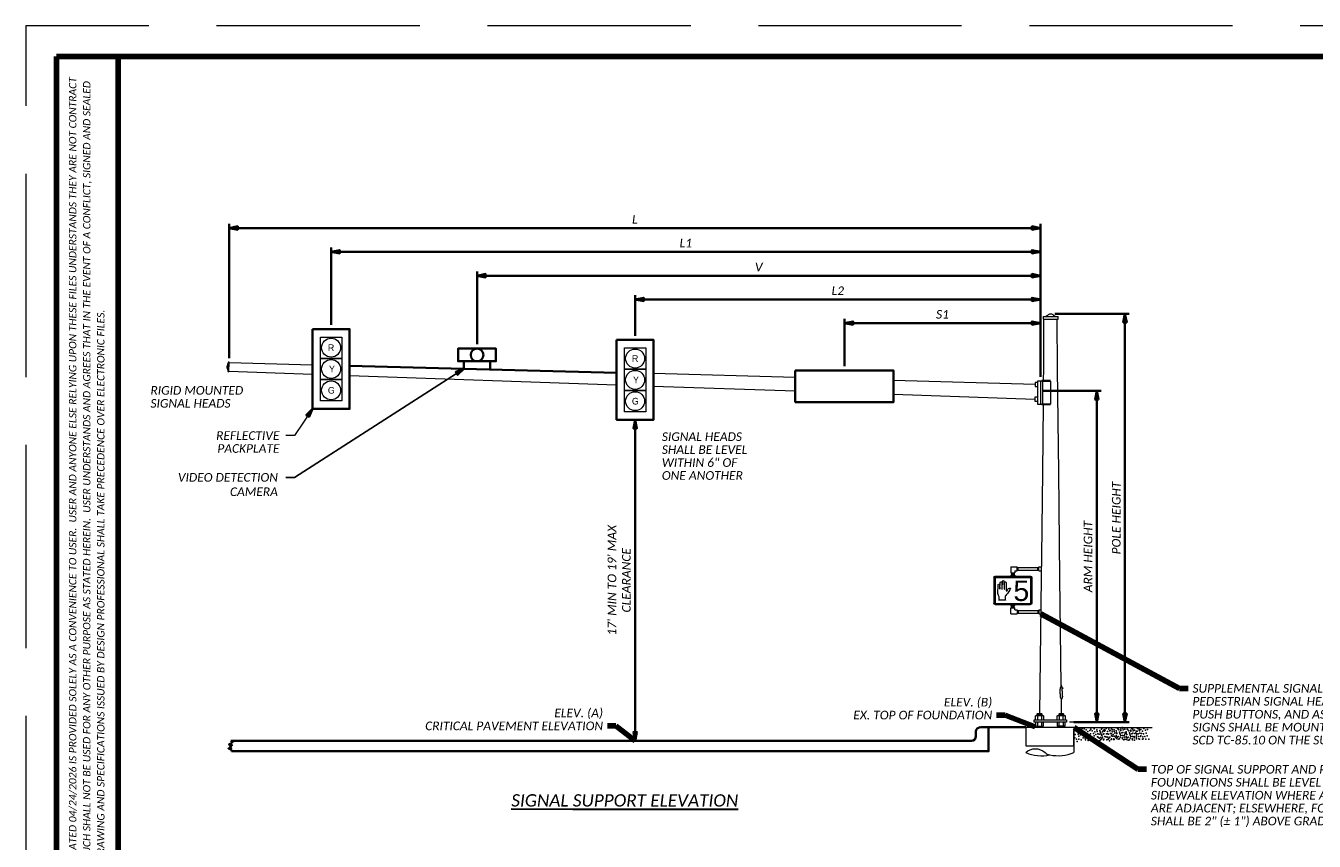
# Paper-space layout '18 TRAFFIC SIGNAL DETAIL (2)' of a CAD drawing. Header units: feet. Extents: x -1.8 to 32.2, y 1.6 to 23.6.
# Tile 2 of 3: x -1.8 to 19.2, y 10.3 to 23.6. Entities that reach past the tile are written whole.
import ezdxf
from ezdxf import colors
from ezdxf.entities.mleader import LeaderData, LeaderLine
from ezdxf.enums import TextEntityAlignment as Align
from ezdxf.math import Vec2, Vec3

# ---------------------------------------------------------------- set-up
doc = ezdxf.new("R2010")
doc.units = ezdxf.units.FT
doc.header["$LTSCALE"] = 20
doc.header["$MEASUREMENT"] = 0
doc.linetypes.add('OhDOT_DGN3', pattern=[0.22, 0.165, -0.055])
doc.layers.get('0').update_dxf_attribs({"lineweight": 15, "true_color": 0xc2ced6})
doc.layers.get('Defpoints').update_dxf_attribs({"lineweight": 15})
for name, color, linetype, lineweight in [('0_Xref', 7, 'Continuous', 15), ('SH_Border', 7, 'Continuous', 90), ('SH_Data', 7, 'Continuous', 15), ('SH_Text', 7, 'Continuous', 35)]:
    doc.layers.add(name, color=color, linetype=linetype, lineweight=lineweight)
doc.layers.add('SC_Scratch15', color=7, linetype='Continuous', lineweight=15, plot=False)
doc.layers.add('SH_Cut_Line', color=7, linetype='OhDOT_DGN3', lineweight=15, plot=False)
doc.layers.add('ST_Details', color=7, linetype='Continuous')
doc.styles.add('DynamicDimensions', font='arial.ttf')
doc.styles.add('P_Slanted - Normal Fixed Spacing', font='calibrii.ttf', dxfattribs={"height": 0.14})
doc.styles.add('Slanted-Normal', font='font31.shx', dxfattribs={"height": 0.14})
doc.styles.add('Slanted-Normal LS 0.50', font='dgn031.shx', dxfattribs={"height": 0.14})
doc.styles.add('Style - Calibri', font='calibri.ttf')
doc.dimstyles.new('Dec-0  Slanted', dxfattribs={"dimtxt": 0.14, "dimasz": 0.14, "dimexe": 0.07, "dimexo": 0.07, "dimgap": 0.07, "dimtad": 1, "dimdec": 0, "dimzin": 3, "dimdsep": 46, "dimtxsty": 'Slanted-Normal', "dimblk": 'Dim1', "dimcen": 0, "dimclrd": 95, "dimclre": 95, "dimclrt": 7, "dimaunit": 1, "dimadec": 5, "dimazin": 3, "dimtfac": 1, "dimtdec": 0, "dimtmove": 1, "dimatfit": 0, "dimldrblk": 'Dim1', "dimfxl": 1, "dimtolj": 1, "dimtzin": 0, "dimlwd": -1, "dimlwe": -1, "dimarcsym": 0})

# ---------------------------------------------------------------- blocks, each defined once
blk = doc.blocks.new('E-Submittal Disclaimer')
at = {"layer": 'SC_Scratch15', "color": 1, "insert": (0.702, 6.801), "char_height": 0.12, "width": 14.52263, "attachment_point": 1, "rotation": 90, "line_spacing_factor": 1.14, "style": 'P_Slanted - Normal Fixed Spacing'}
blk.add_mtext('THIS ELECTRONIC FILE DATED 04/24/2026 IS PROVIDED SOLELY AS A CONVENIENCE TO USER.  USER AND ANYONE ELSE RELYING UPON THESE FILES UNDERSTANDS THEY ARE NOT CONTRACT DOCUMENTS AND AS SUCH SHALL NOT BE USED FOR ANY OTHER PURPOSE AS STATED HEREIN.  USER UNDERSTANDS AND AGREES THAT IN THE EVENT OF A CONFLICT, SIGNED AND SEALED PRINTED HARD COPY DRAWING AND SPECIFICATIONS ISSUED BY DESIGN PROFESSIONAL SHALL TAKE PRECEDENCE OVER ELECTRONIC FILES.', dxfattribs=at)
blk = doc.blocks.new('BORDER_2')
at = {"layer": 'SH_Border', "flags": 128}
for points in [[(0.5, 21.5), (1.5, 21.5), (1.5, 0.5), (0.5, 0.5), (0.5, 21.5)], [(1.5, 21.5), (33.5, 21.5), (33.5, 0.5), (1.5, 0.5), (1.5, 21.5)]]:
    blk.add_lwpolyline(points, dxfattribs=at)
at = {"layer": 'SH_Cut_Line', "flags": 128}
blk.add_lwpolyline([(0, 0), (34, 0), (34, 22), (0, 22), (0, 0)], dxfattribs=at)
blk.add_blockref('E-Submittal Disclaimer', (0, 0))
at = {"layer": 'SH_Data', "color": 7, "style": 'Style - Calibri'}
for tag, p in [('C_SHEET_TITLE', (32.525, 13)), ('C_SHEET_TITLE2', (32.975, 13))]:
    blk.add_attdef(tag, text='', height=0.25, rotation=90, dxfattribs=at).set_placement(p, align=Align.MIDDLE_CENTER)
at = {"layer": 'SH_Data', "style": 'Style - Calibri'}
blk.add_attdef('PROJ_NAME', text='', height=0.25, rotation=90, dxfattribs=at).set_placement((0.6, 0.6), align=Align.TOP_LEFT)
for tag, p in [('DESIGNER', (32.75, 2.175)), ('REVIEWER', (32.25, 1.675)), ('REVIEWED_DATE', (33.025, 1.675)), ('PIDNO', (32.75, 1.175)), ('C_SHEET_NO', (32.375, 0.675)), ('T_SHEET_NO', (33.125, 0.675))]:
    blk.add_attdef(tag, text='', height=0.14, dxfattribs=at).set_placement(p, align=Align.MIDDLE_CENTER)
blk = doc.blocks.new('*U1280')
at = {"layer": 'SH_Data', "lineweight": 13}
blk.add_line((-0.635, 0.114), (0.635, 0.114), dxfattribs=at)
for p in [(-0.586, 0.048), (-0.568, 0.003), (-0.555, 0.082), (-0.555, 0.082), (-0.555, 0.082), (-0.555, 0.082), (-0.544, 0.029), (-0.544, 0.029), (-0.544, 0.029), (-0.513, 0.066), (-0.513, 0.066), (-0.513, 0.066), (-0.513, 0.066), (-0.508, 0.037), (-0.505, 0.097), (-0.505, 0.097), (-0.471, 0.092), (-0.471, 0.092), (-0.471, 0.092), (-0.471, 0.092), (-0.458, 0.032), (-0.437, 0.074), (-0.437, 0.074), (-0.437, 0.074), (-0.437, 0.074), (-0.437, 0.074), (-0.411, 0.048), (-0.411, 0.048), (-0.38, 0.061), (-0.38, 0.061), (-0.369, 0.008), (-0.361, 0.087), (-0.361, 0.087), (-0.338, 0.058), (-0.32, 0.013), (-0.307, 0.092), (-0.307, 0.092), (-0.307, 0.092), (-0.307, 0.092), (-0.296, 0.039), (-0.296, 0.039), (-0.296, 0.039), (-0.281, 0), (-0.281, 0), (-0.281, 0), (-0.265, 0.076), (-0.265, 0.076), (-0.265, 0.076), (-0.265, 0.076), (-0.26, 0.047), (-0.249, 0.011), (-0.228, 0.006), (-0.228, 0.006), (-0.217, 0.061), (-0.21, 0.042), (-0.199, 0.017), (-0.189, 0.084), (-0.189, 0.084), (-0.189, 0.084), (-0.189, 0.084), (-0.189, 0.084), (-0.186, 0.095), (-0.186, 0.095), (-0.186, 0.095), (-0.186, 0.095), (-0.175, 0.043), (-0.175, 0.043), (-0.175, 0.043), (-0.163, 0.058), (-0.163, 0.058), (-0.16, 0.004), (-0.16, 0.004), (-0.16, 0.004), (-0.15, 0.008), (-0.15, 0.008), (-0.144, 0.079), (-0.144, 0.079), (-0.144, 0.079), (-0.144, 0.079), (-0.139, 0.051), (-0.131, 0.071), (-0.131, 0.071), (-0.113, 0.097), (-0.113, 0.097), (-0.108, 0.009), (-0.108, 0.009), (-0.091, 0.008), (-0.089, 0.045), (-0.076, 0.001), (-0.076, 0.001), (-0.076, 0.001), (-0.068, 0.087), (-0.068, 0.087), (-0.068, 0.087), (-0.068, 0.087), (-0.068, 0.087), (-0.06, 0.058), (-0.042, 0.061), (-0.042, 0.061), (-0.041, 0.013), (-0.029, 0.011), (-0.029, 0.011), (-0.028, 0.092), (-0.028, 0.092), (-0.028, 0.092), (-0.028, 0.092), (-0.018, 0.039), (-0.018, 0.039), (-0.018, 0.039), (-0.011, 0.074), (-0.011, 0.074), (-0.002, 0), (-0.002, 0), (-0.002, 0), (0.014, 0.076), (0.014, 0.076), (0.014, 0.076), (0.014, 0.076), (0.019, 0.047), (0.029, 0.02), (0.029, 0.02), (0.048, 0.056), (0.053, 0.032), (0.061, 0.012), (0.061, 0.012), (0.061, 0.012), (0.069, 0.098), (0.069, 0.098), (0.069, 0.098), (0.069, 0.098), (0.069, 0.098), (0.084, 0.082), (0.095, 0.072), (0.095, 0.072), (0.102, 0.038), (0.108, 0.022), (0.108, 0.022), (0.115, 0.004), (0.115, 0.004), (0.115, 0.004), (0.126, 0.085), (0.126, 0.085), (0.126, 0.064), (0.126, 0.064), (0.126, 0.064), (0.141, 0.024), (0.141, 0.024), (0.141, 0.024), (0.144, 0.111), (0.144, 0.111), (0.157, 0.1), (0.157, 0.1), (0.157, 0.1), (0.157, 0.1), (0.157, 0.032), (0.162, 0.072), (0.188, 0.082), (0.191, 0.006), (0.191, 0.006), (0.194, 0.03), (0.194, 0.03), (0.209, 0.042), (0.214, 0.018), (0.23, 0.084), (0.23, 0.084), (0.23, 0.084), (0.23, 0.084), (0.23, 0.084), (0.245, 0.068), (0.256, 0.058), (0.256, 0.058), (0.264, 0.023), (0.269, 0.008), (0.269, 0.008), (0.287, 0.05), (0.287, 0.05), (0.287, 0.05), (0.288, 0.071), (0.288, 0.071), (0.303, 0.01), (0.303, 0.01), (0.303, 0.01), (0.306, 0.097), (0.306, 0.097), (0.318, 0.018), (0.319, 0.086), (0.319, 0.086), (0.319, 0.086), (0.319, 0.086), (0.324, 0.057), (0.349, 0.068), (0.355, 0.016), (0.355, 0.016), (0.368, 0.023), (0.374, 0.052), (0.387, 0.008), (0.387, 0.008), (0.387, 0.008), (0.391, 0.05), (0.391, 0.05), (0.391, 0.05), (0.394, 0.094), (0.394, 0.094), (0.394, 0.094), (0.394, 0.094), (0.394, 0.094), (0.407, 0.01), (0.407, 0.01), (0.407, 0.01), (0.421, 0.068), (0.421, 0.068), (0.423, 0.086), (0.423, 0.086), (0.423, 0.086), (0.423, 0.086), (0.428, 0.057), (0.434, 0.018), (0.434, 0.018), (0.452, 0.081), (0.452, 0.081), (0.459, 0.016), (0.459, 0.016), (0.478, 0.052), (0.491, 0.008), (0.491, 0.008), (0.491, 0.008), (0.498, 0.094), (0.498, 0.094), (0.498, 0.094), (0.498, 0.094), (0.498, 0.094), (0.525, 0.068), (0.525, 0.068), (0.538, 0.018), (0.538, 0.018), (0.556, 0.081), (0.556, 0.081), (-0.623, -0.054), (-0.618, -0.002), (-0.597, -0.078), (-0.586, -0.114), (-0.555, -0.031), (-0.555, -0.031), (-0.555, -0.031), (-0.555, -0.08), (-0.555, -0.08), (-0.529, -0.01), (-0.529, -0.01), (-0.529, -0.01), (-0.521, -0.091), (-0.489, -0.054), (-0.489, -0.054), (-0.476, -0.005), (-0.476, -0.005), (-0.455, -0.059), (-0.45, -0.091), (-0.445, -0.012), (-0.445, -0.012), (-0.445, -0.012), (-0.421, -0.057), (-0.421, -0.057), (-0.403, -0.099), (-0.398, -0.002), (-0.398, -0.002), (-0.382, -0.044), (-0.382, -0.044), (-0.375, -0.044), (-0.353, -0.099), (-0.348, -0.068), (-0.338, -0.104), (-0.307, -0.021), (-0.307, -0.021), (-0.307, -0.021), (-0.307, -0.07), (-0.307, -0.07), (-0.273, -0.081), (-0.254, -0.041), (-0.241, -0.044), (-0.241, -0.044), (-0.228, -0.064), (-0.217, -0.101), (-0.207, -0.049), (-0.202, -0.081), (-0.197, -0.002), (-0.197, -0.002), (-0.197, -0.002), (-0.186, -0.017), (-0.186, -0.017), (-0.186, -0.017), (-0.186, -0.067), (-0.186, -0.067), (-0.173, -0.047), (-0.173, -0.047), (-0.155, -0.089), (-0.152, -0.077), (-0.134, -0.034), (-0.134, -0.034), (-0.121, -0.041), (-0.121, -0.041), (-0.105, -0.089), (-0.096, -0.044), (-0.087, -0.046), (-0.081, -0.077), (-0.07, -0.068), (-0.06, -0.104), (-0.053, -0.043), (-0.053, -0.043), (-0.034, -0.085), (-0.028, -0.021), (-0.028, -0.021), (-0.028, -0.021), (-0.028, -0.07), (-0.028, -0.07), (-0.013, -0.03), (-0.013, -0.03), (0.006, -0.081), (0.011, -0.074), (0.015, -0.085), (0.016, -0.03), (0.016, -0.03), (0.037, -0.044), (0.037, -0.044), (0.047, -0.02), (0.05, -0.035), (0.056, -0.067), (0.073, -0.044), (0.084, -0.033), (0.084, -0.033), (0.084, -0.08), (0.103, -0.074), (0.115, -0.046), (0.115, -0.046), (0.124, -0.02), (0.124, -0.02), (0.149, -0.057), (0.151, -0.02), (0.152, -0.074), (0.173, -0.089), (0.177, -0.044), (0.178, -0.044), (0.178, -0.044), (0.181, -0.02), (0.181, -0.02), (0.188, -0.08), (0.209, -0.034), (0.212, -0.049), (0.217, -0.081), (0.222, -0.002), (0.222, -0.002), (0.222, -0.002), (0.235, -0.058), (0.245, -0.094), (0.246, -0.047), (0.246, -0.047), (0.264, -0.089), (0.277, -0.011), (0.277, -0.011), (0.277, -0.011), (0.277, -0.06), (0.277, -0.06), (0.285, -0.034), (0.285, -0.034), (0.311, -0.071), (0.313, -0.034), (0.314, -0.089), (0.339, -0.058), (0.342, -0.034), (0.342, -0.034), (0.349, -0.094), (0.376, -0.039), (0.381, -0.011), (0.381, -0.011), (0.381, -0.011), (0.381, -0.06), (0.381, -0.06), (0.381, -0.071), (0.41, -0.037), (0.41, -0.037), (0.415, -0.071), (0.428, -0.079), (0.446, -0.034), (0.446, -0.034), (0.449, -0.024), (0.449, -0.024), (0.478, -0.079), (0.48, -0.039), (0.485, -0.071), (0.514, -0.037), (0.514, -0.037), (0.532, -0.079), (0.553, -0.024), (0.553, -0.024), (0.582, -0.079)]:
    blk.add_point(p, dxfattribs=at)
blk = doc.blocks.new('Dim1')
h = blk.add_hatch(color=4)
h.dxf.hatch_style = 1
h.paths.add_polyline_path([(0, 0), (-1, -0.2), (-1, 0.2)])
at = {"color": 4}
blk.add_lwpolyline([(0, 0), (-1, -0.2), (-1, 0.2), (0, 0)], dxfattribs=at)
blk = doc.blocks.new('*D1287')
at = {"layer": 'Defpoints', "color": 0, "linetype": 'Continuous', "transparency": 16777216}
for p in [(14.681, 17.654), (15.64, 17.654), (15.199, 12.278)]:
    blk.add_point(p, dxfattribs=at)
at = {"layer": 'SH_Text', "color": 95, "linetype": 'Continuous', "transparency": 16777216}
for p, q in [((14.751, 17.654), (15.71, 17.654)), ((15.64, 12.418), (15.64, 17.514)), ((15.269, 12.278), (15.71, 12.278))]:
    blk.add_line(p, q, dxfattribs=at)
at = {"layer": 'SH_Text', "color": 95, "linetype": 'Continuous', "transparency": 16777216, "xscale": 0.14, "yscale": 0.14, "zscale": 0.14}
for p, rotation in [((15.64, 17.654), 90), ((15.64, 12.278), 270)]:
    blk.add_blockref('Dim1', p, dxfattribs=dict(at, rotation=rotation))
at = {"layer": 'SH_Text', "color": 7, "linetype": 'Continuous', "lineweight": 0, "transparency": 16777216, "insert": (15.499, 14.966), "char_height": 0.14, "attachment_point": 5, "rotation": 90, "style": 'P_Slanted - Normal Fixed Spacing'}
blk.add_mtext('\\A1;ARM HEIGHT', dxfattribs=at)
blk = doc.blocks.new('*D1288')
at = {"layer": 'Defpoints', "color": 0, "linetype": 'Continuous', "transparency": 16777216}
for p in [(14.891, 18.906), (16.098, 18.906), (15.478, 12.278)]:
    blk.add_point(p, dxfattribs=at)
at = {"layer": 'SH_Text', "color": 95, "linetype": 'Continuous', "transparency": 16777216}
for p, q in [((14.961, 18.906), (16.168, 18.906)), ((16.098, 12.418), (16.098, 18.766)), ((15.548, 12.278), (16.168, 12.278))]:
    blk.add_line(p, q, dxfattribs=at)
at = {"layer": 'SH_Text', "color": 95, "linetype": 'Continuous', "transparency": 16777216, "xscale": 0.14, "yscale": 0.14, "zscale": 0.14}
for p, rotation in [((16.098, 18.906), 90), ((16.098, 12.278), 270)]:
    blk.add_blockref('Dim1', p, dxfattribs=dict(at, rotation=rotation))
at = {"layer": 'SH_Text', "color": 7, "linetype": 'Continuous', "lineweight": 0, "transparency": 16777216, "insert": (15.957, 15.592), "char_height": 0.14, "attachment_point": 5, "rotation": 90, "style": 'P_Slanted - Normal Fixed Spacing'}
blk.add_mtext('\\A1;POLE HEIGHT', dxfattribs=at)
blk = doc.blocks.new('*D1282')
at = {"layer": 'Defpoints', "color": 0, "linetype": 'Continuous', "transparency": 16777216}
for p in [(14.727, 19.914), (3.204, 18.658), (14.727, 17.815)]:
    blk.add_point(p, dxfattribs=at)
at = {"layer": 'SH_Text', "color": 95, "linetype": 'Continuous', "transparency": 16777216}
for p, q in [((3.204, 18.728), (3.204, 19.984)), ((3.344, 19.914), (14.587, 19.914)), ((14.727, 17.885), (14.727, 19.984))]:
    blk.add_line(p, q, dxfattribs=at)
at = {"layer": 'SH_Text', "color": 95, "linetype": 'Continuous', "transparency": 16777216, "xscale": 0.14, "yscale": 0.14, "zscale": 0.14, "rotation": 180}
blk.add_blockref('Dim1', (3.204, 19.914), dxfattribs=at)
at = {"layer": 'SH_Text', "color": 95, "linetype": 'Continuous', "transparency": 16777216, "xscale": 0.14, "yscale": 0.14, "zscale": 0.14}
blk.add_blockref('Dim1', (14.727, 19.914), dxfattribs=at)
at = {"layer": 'SH_Text', "color": 7, "linetype": 'Continuous', "lineweight": 0, "transparency": 16777216, "insert": (8.965, 20.054), "char_height": 0.14, "attachment_point": 5, "style": 'P_Slanted - Normal Fixed Spacing'}
blk.add_mtext('\\A1;L1', dxfattribs=at)
blk = doc.blocks.new('*D1283')
at = {"layer": 'Defpoints', "color": 0, "linetype": 'Continuous', "transparency": 16777216}
for p in [(7.993, 17.187), (8.142, 17.187), (8.316, 11.978)]:
    blk.add_point(p, dxfattribs=at)
at = {"layer": 'SH_Text', "color": 95, "linetype": 'Continuous', "transparency": 16777216}
for p, q in [((8.063, 17.187), (8.212, 17.187)), ((8.142, 12.118), (8.142, 17.047)), ((8.246, 11.978), (8.072, 11.978))]:
    blk.add_line(p, q, dxfattribs=at)
at = {"layer": 'SH_Text', "color": 95, "linetype": 'Continuous', "transparency": 16777216, "xscale": 0.14, "yscale": 0.14, "zscale": 0.14}
for p, rotation in [((8.142, 17.187), 90), ((8.142, 11.978), 270)]:
    blk.add_blockref('Dim1', p, dxfattribs=dict(at, rotation=rotation))
at = {"layer": 'SH_Text', "color": 7, "linetype": 'Continuous', "lineweight": 0, "transparency": 16777216, "insert": (7.883, 14.582), "char_height": 0.14, "attachment_point": 5, "rotation": 90, "style": 'P_Slanted - Normal Fixed Spacing'}
blk.add_mtext("\\A1;17' MIN TO 19' MAX\\PCLEARANCE", dxfattribs=at)
blk = doc.blocks.new('HAND')
at = {"layer": 'ST_Details', "color": 7, "lineweight": 0, "flags": 128}
blk.add_lwpolyline([(0.129, -0.003), (-0.123, -0.003), (-0.123, -0.003, 0.132671), (-0.107, 0.061), (-0.107, 0.061), (-0.107, 0.121), (-0.107, 0.121, 0.167102), (-0.126, 0.17), (-0.126, 0.17, -0.191036), (-0.152, 0.246), (-0.153, 0.246), (-0.147, 0.563), (-0.147, 0.563, -1), (-0.089, 0.563), (-0.09, 0.563), (-0.085, 0.413), (-0.085, 0.413, 1.105459), (-0.077, 0.412), (-0.077, 0.412), (-0.066, 0.655), (-0.066, 0.655, -1), (-0.009, 0.655), (-0.009, 0.655), (-0.005, 0.413), (-0.006, 0.413, 1.105459), (0.002, 0.412), (0.002, 0.412), (0.016, 0.699), (0.016, 0.699, -1), (0.073, 0.699), (0.073, 0.699), (0.078, 0.413), (0.078, 0.413, 1.105459), (0.086, 0.412), (0.086, 0.412), (0.097, 0.653), (0.097, 0.653, -1), (0.154, 0.653), (0.154, 0.653), (0.158, 0.349), (0.158, 0.349, 0.624418), (0.188, 0.35), (0.188, 0.35, -0.280315), (0.271, 0.445, -0.24028), (0.313, 0.44, -0.08382), (0.167, 0.207, 0.10317), (0.112, 0.144), (0.112, 0.144), (0.112, 0.061), (0.112, 0.061, 0.132671), (0.129, -0.003)], format="xyb", close=True, dxfattribs=at)
blk = doc.blocks.new('*D1284')
at = {"layer": 'Defpoints', "color": 0, "linetype": 'Continuous', "transparency": 16777216}
for p in [(14.727, 19.525), (5.574, 18.343), (14.727, 17.815)]:
    blk.add_point(p, dxfattribs=at)
at = {"layer": 'SH_Text', "color": 95, "linetype": 'Continuous', "transparency": 16777216}
for p, q in [((5.574, 18.413), (5.574, 19.595)), ((5.714, 19.525), (14.587, 19.525)), ((14.727, 17.885), (14.727, 19.595))]:
    blk.add_line(p, q, dxfattribs=at)
at = {"layer": 'SH_Text', "color": 95, "linetype": 'Continuous', "transparency": 16777216, "xscale": 0.14, "yscale": 0.14, "zscale": 0.14, "rotation": 180}
blk.add_blockref('Dim1', (5.574, 19.525), dxfattribs=at)
at = {"layer": 'SH_Text', "color": 95, "linetype": 'Continuous', "transparency": 16777216, "xscale": 0.14, "yscale": 0.14, "zscale": 0.14}
blk.add_blockref('Dim1', (14.727, 19.525), dxfattribs=at)
at = {"layer": 'SH_Text', "color": 7, "linetype": 'Continuous', "lineweight": 0, "transparency": 16777216, "insert": (10.15, 19.665), "char_height": 0.14, "attachment_point": 5, "style": 'P_Slanted - Normal Fixed Spacing'}
blk.add_mtext('\\A1;V', dxfattribs=at)
blk = doc.blocks.new('*D1285')
at = {"layer": 'Defpoints', "color": 0, "linetype": 'Continuous', "transparency": 16777216}
for p in [(14.727, 20.299), (1.549, 18.115), (14.727, 17.815)]:
    blk.add_point(p, dxfattribs=at)
at = {"layer": 'SH_Text', "color": 95, "linetype": 'Continuous', "transparency": 16777216}
for p, q in [((1.549, 18.185), (1.549, 20.369)), ((14.727, 17.885), (14.727, 20.369)), ((1.689, 20.299), (14.587, 20.299))]:
    blk.add_line(p, q, dxfattribs=at)
at = {"layer": 'SH_Text', "color": 95, "linetype": 'Continuous', "transparency": 16777216, "xscale": 0.14, "yscale": 0.14, "zscale": 0.14, "rotation": 180}
blk.add_blockref('Dim1', (1.549, 20.299), dxfattribs=at)
at = {"layer": 'SH_Text', "color": 95, "linetype": 'Continuous', "transparency": 16777216, "xscale": 0.14, "yscale": 0.14, "zscale": 0.14}
blk.add_blockref('Dim1', (14.727, 20.299), dxfattribs=at)
at = {"layer": 'SH_Text', "color": 7, "linetype": 'Continuous', "lineweight": 0, "transparency": 16777216, "insert": (8.138, 20.439), "char_height": 0.14, "attachment_point": 5, "style": 'P_Slanted - Normal Fixed Spacing'}
blk.add_mtext('\\A1;L', dxfattribs=at)
blk = doc.blocks.new('*D1286')
at = {"layer": 'Defpoints', "color": 0, "linetype": 'Continuous', "transparency": 16777216}
for p in [(14.727, 19.14), (8.142, 18.482), (14.727, 17.815)]:
    blk.add_point(p, dxfattribs=at)
at = {"layer": 'SH_Text', "color": 95, "linetype": 'Continuous', "transparency": 16777216}
for p, q in [((8.142, 18.552), (8.142, 19.21)), ((8.282, 19.14), (14.587, 19.14)), ((14.727, 17.885), (14.727, 19.21))]:
    blk.add_line(p, q, dxfattribs=at)
at = {"layer": 'SH_Text', "color": 95, "linetype": 'Continuous', "transparency": 16777216, "xscale": 0.14, "yscale": 0.14, "zscale": 0.14, "rotation": 180}
blk.add_blockref('Dim1', (8.142, 19.14), dxfattribs=at)
at = {"layer": 'SH_Text', "color": 95, "linetype": 'Continuous', "transparency": 16777216, "xscale": 0.14, "yscale": 0.14, "zscale": 0.14}
blk.add_blockref('Dim1', (14.727, 19.14), dxfattribs=at)
at = {"layer": 'SH_Text', "color": 7, "linetype": 'Continuous', "lineweight": 0, "transparency": 16777216, "insert": (11.434, 19.281), "char_height": 0.14, "attachment_point": 5, "style": 'P_Slanted - Normal Fixed Spacing'}
blk.add_mtext('\\A1;L2', dxfattribs=at)
blk = doc.blocks.new('*D1289')
at = {"layer": 'Defpoints', "color": 0, "linetype": 'Continuous', "transparency": 16777216}
for p in [(14.727, 18.756), (14.727, 18.756), (11.541, 17.986)]:
    blk.add_point(p, dxfattribs=at)
at = {"layer": 'SH_Text', "linetype": 'Continuous', "transparency": 16777216}
for p, q in [((11.541, 18.056), (11.541, 18.826)), ((11.681, 18.756), (14.587, 18.756))]:
    blk.add_line(p, q, dxfattribs=at)
at = {"layer": 'SH_Text', "linetype": 'Continuous', "transparency": 16777216, "xscale": 0.14, "yscale": 0.14, "zscale": 0.14, "rotation": 180}
blk.add_blockref('Dim1', (11.541, 18.756), dxfattribs=at)
at = {"layer": 'SH_Text', "linetype": 'Continuous', "transparency": 16777216, "xscale": 0.14, "yscale": 0.14, "zscale": 0.14}
blk.add_blockref('Dim1', (14.727, 18.756), dxfattribs=at)
at = {"layer": 'SH_Text', "linetype": 'Continuous', "lineweight": 0, "transparency": 16777216, "insert": (13.134, 18.898), "char_height": 0.14, "attachment_point": 5, "style": 'P_Slanted - Normal Fixed Spacing'}
blk.add_mtext('\\A1;S1', dxfattribs=at)

psp = doc.layouts.new('18 TRAFFIC SIGNAL DETAIL (2)')

# ---------------------------------------------------------------- linework, layer by layer
at = {"layer": 'SH_Text', "lineweight": 13}
for p, q in [((14.778, 18.009), (14.783, 18.822)), ((14.992, 18.822), (14.995, 18.009)), ((1.549, 18.115), (2.902, 18.079)), ((5.47, 18.013), (7.84, 17.951)), ((14.776, 17.823), (14.778, 18.009)), ((14.996, 18.009), (15.016, 16.338)), ((1.545, 17.975), (2.902, 17.928)), ((3.505, 17.907), (7.84, 17.756)), ((10.742, 17.873), (8.443, 17.939)), ((14.639, 17.76), (12.34, 17.826)), ((8.443, 17.735), (10.742, 17.656)), ((12.34, 17.6), (14.635, 17.52)), ((14.771, 17.433), (14.758, 16.338)), ((14.758, 16.338), (14.741, 14.978)), ((15.016, 16.338), (15.037, 14.624)), ((14.741, 14.978), (14.736, 14.624)), ((14.736, 14.624), (14.709, 12.422)), ((15.037, 14.624), (15.059, 12.874)), ((15.061, 12.651), (15.064, 12.422)), ((14.747, 12.413), (14.673, 12.413)), ((14.673, 12.404), (14.747, 12.404)), ((14.747, 12.395), (14.673, 12.395)), ((14.678, 12.38), (14.678, 12.319)), ((14.682, 12.408), (14.738, 12.408)), ((14.738, 12.399), (14.682, 12.399)), ((14.682, 12.39), (14.738, 12.39)), ((14.742, 12.38), (14.742, 12.319)), ((15.101, 12.413), (15.027, 12.413)), ((15.027, 12.404), (15.101, 12.404)), ((15.101, 12.395), (15.027, 12.395)), ((15.032, 12.38), (15.032, 12.319)), ((15.092, 12.408), (15.036, 12.408)), ((15.036, 12.399), (15.092, 12.399)), ((15.092, 12.39), (15.036, 12.39)), ((15.096, 12.319), (15.096, 12.38)), ((14.487, 12.196), (14.487, 12.068)), ((14.673, 12.212), (14.673, 12.196)), ((14.747, 12.203), (14.673, 12.203)), ((14.678, 12.278), (14.678, 12.217)), ((14.738, 12.207), (14.682, 12.207)), ((14.682, 12.198), (14.738, 12.198)), ((14.742, 12.278), (14.742, 12.217)), ((14.747, 12.212), (14.747, 12.196)), ((14.999, 12.278), (14.999, 12.217)), ((15.027, 12.212), (15.027, 12.196)), ((15.101, 12.203), (15.027, 12.203)), ((15.032, 12.217), (15.032, 12.278)), ((15.036, 12.207), (15.092, 12.207)), ((15.092, 12.198), (15.036, 12.198)), ((15.096, 12.278), (15.096, 12.217)), ((15.101, 12.212), (15.101, 12.196)), ((15.128, 12.217), (15.128, 12.278)), ((15.484, 12.278), (15.199, 12.278)), ((16.098, 12.278), (15.478, 12.278))]:
    psp.add_line(p, q, dxfattribs=at)
at = {"layer": 'SH_Text', "color": 7, "lineweight": 0}
for p, q in [((13.99, 14.65), (14.564, 14.65)), ((14.244, 14.801), (14.345, 14.801)), ((14.244, 14.801), (14.244, 14.705)), ((14.244, 14.705), (14.31, 14.705)), ((14.244, 14.667), (14.31, 14.667)), ((14.244, 14.667), (14.244, 14.65)), ((14.255, 14.705), (14.255, 14.667)), ((14.255, 14.687), (14.298, 14.687)), ((14.266, 14.696), (14.288, 14.696)), ((14.266, 14.677), (14.288, 14.677)), ((14.298, 14.705), (14.298, 14.667)), ((14.31, 14.734), (14.31, 14.705)), ((14.31, 14.734), (14.345, 14.734)), ((14.31, 14.667), (14.31, 14.65)), ((14.345, 14.734), (14.345, 14.801)), ((14.345, 14.789), (14.701, 14.789)), ((14.345, 14.746), (14.701, 14.746)), ((14.355, 14.757), (14.355, 14.778)), ((14.365, 14.746), (14.365, 14.789)), ((14.682, 14.746), (14.682, 14.789)), ((14.691, 14.757), (14.691, 14.778)), ((14.701, 14.734), (14.701, 14.801)), ((14.701, 14.801), (14.733, 14.801)), ((14.701, 14.801), (14.739, 14.801)), ((14.701, 14.734), (14.738, 14.734)), ((13.97, 14.63), (13.97, 14.208)), ((13.976, 14.63), (13.976, 14.193)), ((13.989, 14.628), (13.989, 14.404)), ((13.989, 14.628), (14.563, 14.628)), ((13.989, 14.628), (14.563, 14.628)), ((13.989, 14.628), (13.989, 14.206)), ((13.99, 14.644), (14.564, 14.644)), ((14.563, 14.628), (14.563, 14.407)), ((14.563, 14.628), (14.563, 14.206)), ((14.578, 14.63), (14.578, 14.193)), ((14.584, 14.63), (14.584, 14.208)), ((13.989, 14.407), (13.989, 14.359)), ((13.989, 14.359), (13.989, 14.206)), ((14.563, 14.407), (14.563, 14.359)), ((14.563, 14.359), (14.563, 14.206)), ((13.989, 14.206), (14.563, 14.206)), ((13.989, 14.206), (14.563, 14.206)), ((13.99, 14.188), (14.564, 14.188)), ((14.244, 14.172), (14.244, 14.188)), ((14.244, 14.172), (14.31, 14.172)), ((14.244, 14.038), (14.244, 14.134)), ((14.244, 14.134), (14.31, 14.134)), ((14.244, 14.038), (14.345, 14.038)), ((14.255, 14.134), (14.255, 14.172)), ((14.255, 14.152), (14.298, 14.152)), ((14.266, 14.162), (14.288, 14.162)), ((14.266, 14.143), (14.288, 14.143)), ((14.298, 14.134), (14.298, 14.172)), ((14.31, 14.172), (14.31, 14.188)), ((14.31, 14.105), (14.31, 14.134)), ((14.31, 14.105), (14.345, 14.105)), ((14.345, 14.105), (14.345, 14.038)), ((14.345, 14.093), (14.701, 14.093)), ((14.345, 14.05), (14.701, 14.05)), ((14.355, 14.082), (14.355, 14.061)), ((14.365, 14.093), (14.365, 14.05)), ((14.682, 14.093), (14.682, 14.05)), ((14.691, 14.082), (14.691, 14.061)), ((14.701, 14.105), (14.701, 14.038)), ((14.701, 14.105), (14.73, 14.105)), ((14.701, 14.038), (14.729, 14.038))]:
    psp.add_line(p, q, dxfattribs=at)
at = {"layer": 'SH_Text'}
psp.add_line((13.751, 12.196), (14.487, 12.196), dxfattribs=at)
at = {"layer": 'SH_Text', "lineweight": 13, "flags": 128}
for points in [[(14.767, 18.822), (15.015, 18.822), (15.014, 18.857)], [(15.014, 18.857), (14.768, 18.857), (14.767, 18.822)], [(14.68, 17.792), (14.639, 17.792), (14.639, 17.727), (14.677, 17.727)], [(14.727, 17.815), (14.68, 17.815), (14.68, 17.441), (14.727, 17.441)], [(14.887, 17.823), (14.748, 17.823), (14.746, 17.815), (14.887, 17.815), (14.887, 17.441), (14.746, 17.441), (14.748, 17.433), (14.887, 17.433)], [(14.68, 17.553), (14.635, 17.553), (14.635, 17.488), (14.68, 17.488)], [(15.079, 12.838), (15.088, 12.838), (15.088, 12.823), (15.084, 12.823), (15.08, 12.823)], [(15.082, 12.688), (15.091, 12.688), (15.09, 12.703), (15.082, 12.703)], [(14.645, 12.319), (14.645, 12.38), (14.654, 12.385), (14.766, 12.385), (14.774, 12.38), (14.774, 12.319)], [(14.673, 12.385), (14.673, 12.413), (14.682, 12.422), (14.738, 12.422), (14.747, 12.413), (14.747, 12.385)], [(14.999, 12.319), (14.999, 12.38), (15.008, 12.385), (15.12, 12.385), (15.128, 12.38), (15.128, 12.319)], [(15.027, 12.385), (15.027, 12.413), (15.036, 12.422), (15.092, 12.422), (15.101, 12.413), (15.101, 12.385)], [(14.487, 12.196), (15.27, 12.196), (15.27, 12.146)], [(14.487, 12.068), (14.487, 11.894), (15.27, 11.896), (15.27, 12.146), (15.27, 11.786)], [(14.645, 12.278), (14.645, 12.217), (14.654, 12.212), (14.766, 12.212), (14.774, 12.217), (14.774, 12.278)], [(15.128, 12.217), (15.12, 12.212), (15.008, 12.212), (14.999, 12.217)]]:
    psp.add_lwpolyline(points, dxfattribs=at)
at = {"layer": 'SH_Text'}
for points in [[(2.902, 18.658), (3.505, 18.658), (3.505, 17.364), (2.902, 17.364)], [(7.84, 18.482), (8.443, 18.482), (8.443, 17.187), (7.84, 17.187)]]:
    psp.add_lwpolyline(points, close=True, dxfattribs=at)
at = {"layer": 'SH_Text', "lineweight": 13, "flags": 128}
for points in [[(3.031, 18.53), (3.377, 18.53), (3.377, 18.184), (3.031, 18.184), (3.031, 18.53)], [(7.969, 18.354), (8.315, 18.354), (8.315, 18.008), (7.969, 18.008), (7.969, 18.354)], [(1.534, 18.123), (1.527, 17.968), (1.543, 17.967), (1.549, 18.123), (1.534, 18.123)], [(3.031, 18.184), (3.377, 18.184), (3.377, 17.838), (3.031, 17.838), (3.031, 18.184)], [(7.969, 18.008), (8.315, 18.008), (8.315, 17.662), (7.969, 17.662), (7.969, 18.008)], [(3.031, 17.838), (3.377, 17.838), (3.377, 17.492), (3.031, 17.492), (3.031, 17.838)], [(14.765, 17.441), (14.765, 17.815), (14.727, 17.815), (14.727, 17.441), (14.765, 17.441)], [(7.969, 17.662), (8.315, 17.662), (8.315, 17.315), (7.969, 17.315), (7.969, 17.662)], [(14.626, 12.319), (15.148, 12.319), (15.148, 12.278), (14.626, 12.278), (14.626, 12.319)]]:
    psp.add_lwpolyline(points, close=True, dxfattribs=at)
at = {"layer": 'SH_Text'}
for points in [[(5.361, 18.137), (5.267, 18.137), (5.267, 18.343), (5.881, 18.343), (5.881, 18.137), (5.787, 18.137)], [(5.361, 18.015), (5.361, 18.137), (5.787, 18.137), (5.787, 18.004)]]:
    psp.add_lwpolyline(points, dxfattribs=at)
at = {"layer": 'SH_Text', "flags": 128}
for points in [[(3.505, 18.064), (7.84, 17.951)], [(10.742, 17.986), (12.34, 17.986), (12.34, 17.474), (10.742, 17.474), (10.742, 17.986)], [(13.882, 12.196), (13.882, 11.807), (1.586, 11.807)], [(1.578, 11.978), (1.604, 11.954), (1.575, 11.931), (1.544, 11.918), (1.595, 11.905), (1.563, 11.883), (1.582, 11.855), (1.537, 11.852), (1.563, 11.841), (1.587, 11.824), (1.586, 11.807)]]:
    psp.add_lwpolyline(points, dxfattribs=at)
at = {"layer": 'SH_Text', "color": 97, "linetype": 'Continuous', "lineweight": 0}
psp.add_lwpolyline([(2.902, 17.364), (2.61, 16.933), (2.47, 16.933)], dxfattribs=at)
at = {"layer": 'SH_Text', "flags": 128}
psp.add_lwpolyline([(13.747, 12.196, 0.403123), (13.678, 12.125), (13.678, 12.05, -0.401554), (13.607, 11.978), (1.578, 11.978)], format="xyb", dxfattribs=at)
at = {"layer": 'SH_Text', "lineweight": 13}
for centre in [(3.204, 18.357), (8.142, 18.181), (3.204, 18.011), (3.204, 17.665), (8.142, 17.835), (8.142, 17.489)]:
    psp.add_circle(centre, 0.154, dxfattribs=at)
at = {"layer": 'SH_Text'}
psp.add_circle((5.574, 18.24), 0.103, dxfattribs=at)
at = {"layer": 'SH_Text', "color": 7, "lineweight": 0, "extrusion": (0, 0, -1)}
for centre, radius, start, end in [((-13.99, 14.63), 0.0201, 0, 90), ((-14.564, 14.63), 0.0201, 90, 180), ((-14.564, 14.63), 0.0134, 90, 180), ((-13.99, 14.208), 0.0201, 270, 0), ((-14.564, 14.208), 0.0201, 180, 270)]:
    psp.add_arc(centre, radius, start, end, dxfattribs=at)
at = {"layer": 'SH_Text', "color": 7, "lineweight": 0}
psp.add_arc((13.99, 14.63), 0.0134, 90, 180, dxfattribs=at)
at = {"layer": 'SH_Text', "lineweight": 13}
for centre, radius, start, end in [((14.758, 12.355), 0.0298, 57.1972, 122.8028), ((14.661, 12.242), 0.0298, 237.1918, 302.8054), ((14.71, 12.321), 0.109, 252.8092, 287.1908), ((14.758, 12.241), 0.0295, 236.8147, 302.6742), ((15.015, 12.242), 0.0303, 237.7914, 302.2091), ((15.064, 12.322), 0.11, 252.9146, 287.0854), ((15.112, 12.242), 0.0301, 237.5788, 302.4212), ((14.741, 12.371), 0.638, 246.5631, 282.4922), ((14.891, 11.874), 0.127, 224.3337, 264.4758), ((15.012, 12.417), 0.682, 258.7032, 292.2415)]:
    psp.add_arc(centre, radius, start, end, dxfattribs=at)
at = {"layer": 'SH_Text', "lineweight": 13, "extrusion": (0, 0, -1)}
for centre, radius, start, end in [((-15.015, 12.356), 0.0294, 56.7634, 123.2366), ((-15.064, 12.276), 0.11, 72.899, 107.1093), ((-15.113, 12.359), 0.0264, 53.0874, 125.8961), ((-14.643, 11.619), 0.229, 46.7099, 133.2901)]:
    psp.add_arc(centre, radius, start, end, dxfattribs=at)
at = {"layer": 'SH_Text', "lineweight": 13}
for points, knots in [([(14.768, 18.857), (14.781, 18.86), (14.794, 18.862), (14.807, 18.865), (14.821, 18.868), (14.831, 18.88), (14.843, 18.887), (14.851, 18.892), (14.857, 18.896), (14.866, 18.901), (14.874, 18.906), (14.883, 18.906), (14.891, 18.906), (14.899, 18.906), (14.908, 18.906), (14.916, 18.901), (14.925, 18.896), (14.931, 18.892), (14.939, 18.887), (14.951, 18.88), (14.961, 18.868), (14.975, 18.865), (14.988, 18.862), (15.001, 18.86), (15.014, 18.857)], [0, 0, 0, 0, 0.147745, 0.147745, 0.147745, 0.305441, 0.305441, 0.305441, 0.405884, 0.405884, 0.405884, 0.5, 0.5, 0.5, 0.594116, 0.594116, 0.594116, 0.694559, 0.694559, 0.694559, 0.852255, 0.852255, 0.852255, 1, 1, 1, 1]), ([(1.534, 18.123), (1.529, 18.108), (1.524, 18.092), (1.519, 18.076), (1.515, 18.066), (1.512, 18.056), (1.509, 18.047), (1.503, 18.029), (1.523, 18.011), (1.525, 17.993), (1.525, 17.985), (1.526, 17.976), (1.527, 17.968)], [0, 0, 0, 0, 0.304823, 0.304823, 0.304823, 0.498987, 0.498987, 0.498987, 0.846183, 0.846183, 0.846183, 1, 1, 1, 1]), ([(15.059, 12.874), (15.054, 12.856), (15.049, 12.838), (15.044, 12.82), (15.039, 12.801), (15.042, 12.782), (15.042, 12.762), (15.042, 12.743), (15.044, 12.724), (15.046, 12.705), (15.047, 12.686), (15.054, 12.666), (15.061, 12.651), (15.065, 12.646), (15.076, 12.658), (15.078, 12.666), (15.081, 12.673), (15.082, 12.681), (15.082, 12.688), (15.082, 12.713), (15.081, 12.738), (15.081, 12.763), (15.081, 12.783), (15.08, 12.803), (15.08, 12.823), (15.08, 12.828), (15.08, 12.833), (15.079, 12.838), (15.079, 12.845), (15.077, 12.853), (15.074, 12.86), (15.072, 12.867), (15.06, 12.881), (15.058, 12.874), (15.053, 12.856), (15.049, 12.838), (15.044, 12.82)], [0, 0, 0, 0, 0.107127, 0.107127, 0.107127, 0.217481, 0.217481, 0.217481, 0.327835, 0.327835, 0.327835, 0.434963, 0.434963, 0.434963, 0.477608, 0.477608, 0.477608, 0.52098, 0.52098, 0.52098, 0.664383, 0.664383, 0.664383, 0.779533, 0.779533, 0.779533, 0.807804, 0.807804, 0.807804, 0.851624, 0.851624, 0.851624, 0.893329, 0.893329, 0.893329, 1, 1, 1, 1])]:
    psp.add_open_spline(points, degree=3, knots=knots, dxfattribs=at)

# ---------------------------------------------------------------- block references
at = {"layer": '0_Xref'}
psp.add_blockref('BORDER_2', (-1.755, 1.581), dxfattribs=at)
at = {"layer": 'SH_Text', "color": 97, "linetype": 'Continuous', "lineweight": 0, "xscale": 0.14, "yscale": 0.14, "zscale": 0.14, "rotation": 55.79106215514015}
psp.add_blockref('Dim1', (2.902, 17.364), dxfattribs=at)
at = {"layer": 'SH_Text', "color": 7, "lineweight": 0, "xscale": 0.4394962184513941, "yscale": 0.4394962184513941, "zscale": 0.4394962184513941}
psp.add_blockref('HAND', (14.101, 14.259), dxfattribs=at)
at = {"layer": 'SH_Text', "lineweight": 13}
psp.add_blockref('*U1280', (15.906, 12.081), dxfattribs=at)

# ---------------------------------------------------------------- texts
at = {"layer": 'SH_Text', "lineweight": 13, "style": 'Slanted-Normal LS 0.50'}
for s, p in [('R', (3.204, 18.357)), ('R', (8.142, 18.181)), ('Y', (3.218, 18.011)), ('Y', (8.156, 17.835)), ('G', (3.208, 17.665)), ('G', (8.146, 17.489))]:
    psp.add_text(s, height=0.108, dxfattribs=at).set_placement(p, align=Align.MIDDLE_CENTER)
at = {"layer": 'SH_Text', "char_height": 0.14, "line_spacing_factor": 0.9, "style": 'P_Slanted - Normal Fixed Spacing'}
for s, insert, attachment_point in [('RIGID MOUNTED\\PSIGNAL HEADS', (0.27, 17.734), 1), ('SIGNAL HEADS \\PSHALL BE LEVEL\\PWITHIN 6" OF\\PONE ANOTHER', (8.576, 16.983), 1), ('SUPPLEMENTAL SIGNAL HEADS,\\PPEDESTRIAN SIGNAL HEADS,\\PPUSH BUTTONS, AND ASSOCIATED \\PSIGNS SHALL BE MOUNTED AS PER\\PSCD TC-85.10 ON THE SUPPORT POLE.', (17.194, 12.898), 1), ('ELEV. (B)\\PEX. TOP OF FOUNDATION', (13.942, 12.674), 3), ('ELEV. (A)\\PCRITICAL PAVEMENT ELEVATION', (7.621, 12.499), 3), ('TOP OF SIGNAL SUPPORT AND PEDESTAL\\PFOUNDATIONS SHALL BE LEVEL WITH THE\\PSIDEWALK ELEVATION WHERE ADA LANDINGS\\PARE ADJACENT; ELSEWHERE, FOUNDATIONS \\PSHALL BE 2" (%%P 1") ABOVE GRADE PER TC-21.21.', (16.519, 11.584), 1)]:
    psp.add_mtext(s, dxfattribs=dict(at, insert=insert, attachment_point=attachment_point))
at = {"layer": 'SH_Text', "insert": (2.366, 17.001), "char_height": 0.14, "width": 1.53309, "attachment_point": 3, "line_spacing_factor": 0.9, "style": 'P_Slanted - Normal Fixed Spacing'}
psp.add_mtext('REFLECTIVE PACKPLATE', dxfattribs=at)
at = {"layer": 'SH_Text', "color": 97, "linetype": 'Continuous', "lineweight": 0, "insert": (2.34, 16.322), "char_height": 0.14, "width": 1.78449, "attachment_point": 3, "style": 'P_Slanted - Normal Fixed Spacing'}
psp.add_mtext('{\\C256;VIDEO DETECTION CAMERA}', dxfattribs=at)
at = {"layer": 'SH_Text', "insert": (14.286, 14.578), "char_height": 0.332, "width": 0.22211, "attachment_point": 1, "style": 'DynamicDimensions'}
psp.add_mtext('5', dxfattribs=at)
at = {"layer": 'SH_Text', "lineweight": 30, "insert": (7.974, 10.907), "char_height": 0.2, "attachment_point": 8, "rotation": 359.9775, "line_spacing_factor": 1.44, "style": 'P_Slanted - Normal Fixed Spacing'}
psp.add_mtext('{\\LSIGNAL SUPPORT ELEVATION}', dxfattribs=at)

# ---------------------------------------------------------------- dimensions: what is measured, and where the dimension line sits
at = {"layer": 'SH_Text', "color": 97, "linetype": 'Continuous', "lineweight": 0}
for base, p1, text, picture, middle in [((14.727, 20.299), (1.549, 18.115), 'L', '*D1285', (8.138, 20.439)), ((14.727, 19.914), (3.204, 18.658), 'L1', '*D1282', (8.965, 20.054)), ((14.727, 19.525), (5.574, 18.343), 'V', '*D1284', (10.15, 19.665)), ((14.727, 19.14), (8.142, 18.482), 'L2', '*D1286', (11.434, 19.281))]:
    dim = psp.add_linear_dim(base=base, p1=p1, p2=(14.727, 17.815), text=text, dimstyle='Dec-0  Slanted', override={"dimpost": "'", "dimtxsty": 'P_Slanted - Normal Fixed Spacing'}, dxfattribs=at)
    dim.commit()
    dim.dimension.update_dxf_attribs({"geometry": picture, "text_midpoint": middle})
at = {"layer": 'SH_Text', "color": 3, "linetype": 'Continuous', "lineweight": 0}
dim = psp.add_linear_dim(base=(14.727, 18.756), p1=(11.541, 17.986), p2=(14.727, 18.756), text='S1', dimstyle='Dec-0  Slanted', override={"dimpost": "'", "dimtxsty": 'P_Slanted - Normal Fixed Spacing', "dimclrd": 256, "dimclre": 256, "dimclrt": 256}, dxfattribs=at)
dim.commit()
dim.dimension.update_dxf_attribs({"geometry": '*D1289', "text_midpoint": (13.134, 18.898)})
at = {"layer": 'SH_Text', "color": 97, "linetype": 'Continuous', "lineweight": 0}
dim = psp.add_linear_dim(base=(16.098, 18.906), p1=(15.478, 12.278), p2=(14.891, 18.906), angle=90, text='POLE HEIGHT', dimstyle='Dec-0  Slanted', override={"dimpost": "'", "dimtxsty": 'P_Slanted - Normal Fixed Spacing'}, dxfattribs=at)
dim.commit()
dim.dimension.update_dxf_attribs({"geometry": '*D1288', "text_midpoint": (16.098, 15.592), "dimtype": 160})
for base, p1, p2, text, picture, middle in [((15.64, 17.654), (15.199, 12.278), (14.681, 17.654), 'ARM HEIGHT', '*D1287', (15.499, 14.966)), ((8.142, 17.187), (8.316, 11.978), (7.993, 17.187), "17' MIN TO 19' MAX\\PCLEARANCE", '*D1283', (7.883, 14.582))]:
    dim = psp.add_linear_dim(base=base, p1=p1, p2=p2, angle=90, text=text, dimstyle='Dec-0  Slanted', override={"dimpost": "'", "dimtxsty": 'P_Slanted - Normal Fixed Spacing'}, dxfattribs=at)
    dim.commit()
    dim.dimension.update_dxf_attribs({"geometry": picture, "text_midpoint": middle})

# ---------------------------------------------------------------- leaders
at = {"layer": 'SH_Text', "color": 97, "linetype": 'Continuous', "lineweight": 0, "annotation_type": 0, "has_hookline": 1}
for points, hookline_direction in [([(14.729, 14.038), (16.984, 12.828), (17.124, 12.828)], 0), ([(14.637, 12.206), (14.152, 12.394), (14.012, 12.394)], 1), ([(8.142, 11.978), (7.831, 12.218), (7.691, 12.218)], 1), ([(15.271, 12.195), (16.309, 11.514), (16.449, 11.514)], 0)]:
    psp.add_leader(points, dimstyle='Dec-0  Slanted', override={"dimtad": 0, "dimclrd": 0, "dimlwd": 65534}, dxfattribs=dict(at, hookline_direction=hookline_direction))
at = {"layer": 'SH_Text'}
ml = psp.add_multileader_mtext('Standard', dxfattribs=at)
ml.set_content('', color=256, style='Slanted-Normal')
ml.set_leader_properties()
ml.set_arrow_properties(name='Dim1')
ml.build(insert=Vec2(0, 0))
ml.multileader.update_dxf_attribs({"text_right_attachment_type": 3, "dogleg_length": 0.18, "arrow_head_size": 0.14})
ctx = ml.context
ctx.base_point, ctx.char_height, ctx.arrow_head_size, ctx.landing_gap_size, ctx.plane_origin = Vec3(2.29, 16.248), 0.14, 0.14, 0.09, Vec3(6.021, 19.591)
ctx.right_attachment, ctx.text_align_type = 3, 2
notes = []
notes.append((ctx, [(0, (1, 1, 0), (2.61, 16.248), (-1, 0), 0.14, [(0, [(5.361, 18.015)], 0, [])])]))
ctx.mtext.insert, ctx.mtext.alignment, ctx.mtext.flow_direction = Vec3(2.38, 16.318), 3, 5
for ctx, leaders in notes:
    for number, flags, end, landing, length, lines in leaders:
        leader = LeaderData()
        leader.index, (leader.has_last_leader_line, leader.has_dogleg_vector, leader.attachment_direction) = number, flags
        leader.last_leader_point, leader.dogleg_vector, leader.dogleg_length = Vec3(end), Vec3(landing), length
        for number, points, colour, breaks in lines:
            line = LeaderLine()
            line.index, line.vertices, line.color, line.breaks = number, Vec3.list(points), colors.encode_raw_color(colour), breaks
            leader.lines.append(line)
        ctx.leaders.append(leader)

doc.saveas('drawing.dxf')
